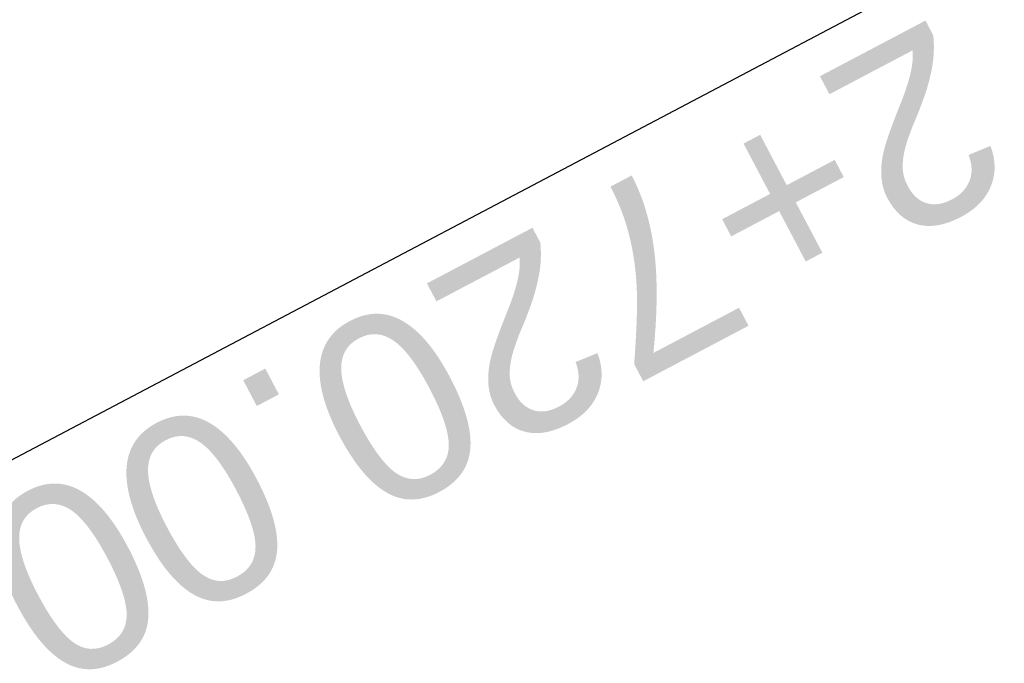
# Model space of a CAD drawing. Header units: metres. Extents: x 7529682 to 7533711, y 5721195 to 5727842.
# Tile 50 of 232: x 7530991.75 to 7530998.32, y 5725400.33 to 5725404.62. Entities that reach past the tile are written whole.
import ezdxf

# ---------------------------------------------------------------- set-up
doc = ezdxf.new("R2010")
doc.units = ezdxf.units.M
doc.layers.add('D-przekroje-pop', color=7, linetype='Continuous', lineweight=50, true_color=0x000099)
doc.styles.get("Standard").update_dxf_attribs({"font": 'arial.ttf'})

msp = doc.modelspace()

# ---------------------------------------------------------------- texts
at = {"layer": 'D-przekroje-pop', "lineweight": 30}
msp.add_text('%%U2+720.00', height=1.25, rotation=207.8005548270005, dxfattribs=at).set_placement((7530997.867607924, 5725404.654221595))

doc.saveas('drawing.dxf')
